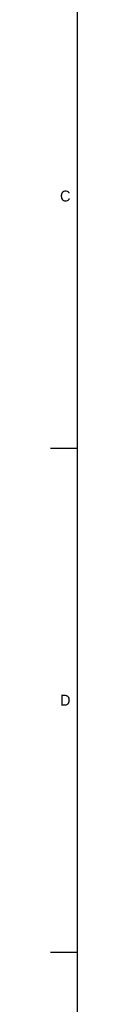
# Model space of a CAD drawing. Extents: x 0 to 826, y -21 to 621.
# Tile 3 of 20: x 15 to 20, y 195 to 375. Entities that reach past the tile are written whole.
import ezdxf
from ezdxf.enums import TextEntityAlignment as Align

# ---------------------------------------------------------------- set-up
doc = ezdxf.new("R2010")
doc.units = 0
doc.layers.add('LAYER0$C$L0', color=7, linetype='CONTINUOUS')
doc.layers.add('LAYER1$C$L1', color=7, linetype='CONTINUOUS')
doc.styles.add('SEACAD_ARIAL_TTF', font='txt')

msp = doc.modelspace()

# ---------------------------------------------------------------- linework, layer by layer
at = {"layer": 'LAYER0$C$L0', "color": 7, "linetype": 'CONTINUOUS'}
for p, q in [((20, 20), (20, 574)), ((15, 297), (20, 297)), ((15, 204.6667), (20, 204.6667))]:
    msp.add_line(p, q, dxfattribs=at)

# ---------------------------------------------------------------- texts
at = {"layer": 'LAYER1$C$L1', "color": 7, "linetype": 'CONTINUOUS', "style": 'SEACAD_ARIAL_TTF'}
for s, p in [('C', (16.7674, 344.1666)), ('D', (16.7674, 251.8333))]:
    msp.add_text(s, height=2, dxfattribs=at).set_placement(p, align=Align.TOP_LEFT)

doc.saveas('drawing.dxf')
